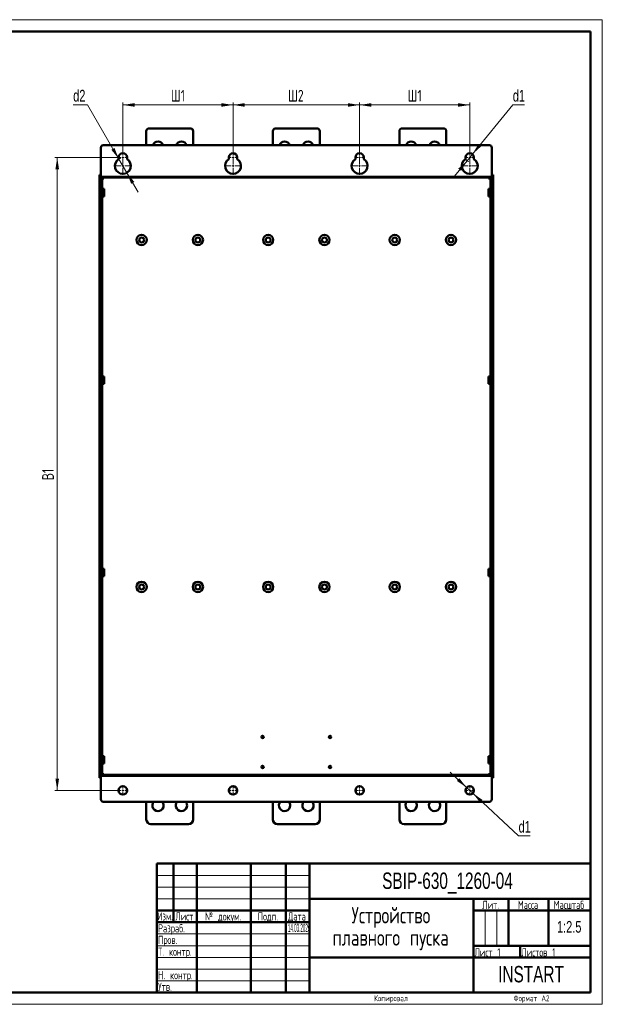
# Model space of a CAD drawing. Header units: millimetres. Extents: x 0 to 594, y 0 to 420.
# Tile 11 of 11: x 345 to 594, y 0 to 420. Entities that reach past the tile are written whole.
import ezdxf

# ---------------------------------------------------------------- set-up
doc = ezdxf.new("R2010")
doc.units = ezdxf.units.MM
doc.layers.add('ОСЕВЫЕ', color=7, linetype='Continuous')
doc.styles.add('SLDTEXTSTYLE0', font='TXT', dxfattribs={"width": 0.7, "bigfont": 'bigfont'})
doc.styles.add('SLDTEXTSTYLE1', font='TXT', dxfattribs={"width": 0.7})
doc.styles.add('SLDTEXTSTYLE2', font='TXT', dxfattribs={"width": 0.597433, "bigfont": 'bigfont'})
doc.styles.add('SLDTEXTSTYLE3', font='TXT', dxfattribs={"width": 0.628357, "bigfont": 'bigfont'})
doc.styles.add('SLDTEXTSTYLE4', font='TXT', dxfattribs={"width": 0.57744, "bigfont": 'bigfont'})
doc.styles.add('SLDTEXTSTYLE5', font='TXT', dxfattribs={"width": 0.326651})
doc.dimstyles.new('SLDDIMSTYLE0', dxfattribs={"dimtxt": 5, "dimasz": 5, "dimexe": 0, "dimexo": 0.0625, "dimgap": 1.25, "dimtad": 2, "dimdec": 1, "dimlfac": 2.5, "dimrnd": 1e-09, "dimzin": 12, "dimdsep": 46, "dimtxsty": 'SLDTEXTSTYLE1', "dimsah": 1, "dimcen": 0.09, "dimadec": 0, "dimazin": 3, "dimtfac": 1, "dimtdec": 3, "dimtofl": 0, "dimtmove": 0, "dimatfit": 3, "dimfxl": 0, "dimfrac": 2, "dimtolj": 1, "dimtzin": 12, "dimarcsym": 0})
doc.dimstyles.new('SLDDIMSTYLE1', dxfattribs={"dimtxt": 5, "dimasz": 5, "dimexe": 0, "dimexo": 0.0625, "dimgap": 1.25, "dimtad": 0, "dimtih": 1, "dimtoh": 1, "dimdec": 1, "dimlfac": 2.5, "dimrnd": 1e-09, "dimzin": 12, "dimdsep": 46, "dimtxsty": 'SLDTEXTSTYLE1', "dimsah": 1, "dimcen": 0, "dimadec": 0, "dimazin": 3, "dimtfac": 1, "dimtdec": 3, "dimtmove": 0, "dimatfit": 3, "dimfxl": 0, "dimfrac": 2, "dimtolj": 1, "dimtzin": 12, "dimarcsym": 0})
doc.dimstyles.new('SLDDIMSTYLE2', dxfattribs={"dimtxt": 5, "dimasz": 5, "dimexe": 0, "dimexo": 0.0625, "dimgap": 1.25, "dimtad": 0, "dimtih": 1, "dimtoh": 1, "dimdec": 1, "dimlfac": 2.5, "dimrnd": 1e-09, "dimzin": 12, "dimdsep": 46, "dimtxsty": 'SLDTEXTSTYLE1', "dimsah": 1, "dimcen": 0, "dimadec": 0, "dimazin": 3, "dimtfac": 1, "dimtdec": 3, "dimtmove": 0, "dimatfit": 3, "dimfxl": 0, "dimfrac": 2, "dimtolj": 1, "dimtzin": 12, "dimarcsym": 0})

# ---------------------------------------------------------------- blocks, each defined once
blk = doc.blocks.new('SW_NOTE_0')
at = {"color": 0, "linetype": 'Continuous', "lineweight": 0, "char_height": 7, "attachment_point": 2, "style": 'SLDTEXTSTYLE0'}
for s, insert in [('Устройство', (21.44, 9)), ('плавного пуска', (21.31, -0.5))]:
    blk.add_mtext(s, dxfattribs=dict(at, insert=insert))
blk = doc.blocks.new('_D_3')
at = {"color": 7, "linetype": 'Continuous', "lineweight": 0}
for p, q in [((387.23, 361.23), (360.44, 361.23)), ((361.44, 361.23), (361.44, 91.23)), ((387.23, 91.23), (360.44, 91.23))]:
    blk.add_line(p, q, dxfattribs=at)
at = {"color": 7, "linetype": 'Continuous', "lineweight": 18}
for points in [[(361.44, 361.23), (360.67, 356.23), (362.2, 356.23)], [(361.44, 91.23), (362.2, 96.23), (360.67, 96.23)]]:
    blk.add_solid(points, dxfattribs=at)
at = {"color": 7, "linetype": 'Continuous', "lineweight": 18, "insert": (354.99, 223.56), "char_height": 5, "attachment_point": 1, "rotation": 90, "style": 'SLDTEXTSTYLE0'}
blk.add_mtext('В1', dxfattribs=at)
blk = doc.blocks.new('_D_4')
at = {"color": 7, "linetype": 'Continuous', "lineweight": 0}
for p, q in [((389.44, 363.44), (389.44, 384.63)), ((389.44, 383.63), (436.44, 383.63)), ((436.44, 363.44), (436.44, 384.63))]:
    blk.add_line(p, q, dxfattribs=at)
at = {"color": 7, "linetype": 'Continuous', "lineweight": 18}
for points in [[(389.44, 383.63), (394.44, 382.86), (394.44, 384.4)], [(436.44, 383.63), (431.44, 384.4), (431.44, 382.86)]]:
    blk.add_solid(points, dxfattribs=at)
at = {"color": 7, "linetype": 'Continuous', "lineweight": 18, "insert": (409.91, 390.08), "char_height": 5, "attachment_point": 1, "style": 'SLDTEXTSTYLE0'}
blk.add_mtext('Ш1', dxfattribs=at)
blk = doc.blocks.new('_D_5')
at = {"color": 7, "linetype": 'Continuous', "lineweight": 0}
for p, q in [((436.44, 363.44), (436.44, 384.63)), ((436.44, 383.63), (490.44, 383.63)), ((490.44, 363.44), (490.44, 384.63))]:
    blk.add_line(p, q, dxfattribs=at)
at = {"color": 7, "linetype": 'Continuous', "lineweight": 18}
for points in [[(436.44, 383.63), (441.44, 382.86), (441.44, 384.4)], [(490.44, 383.63), (485.44, 384.4), (485.44, 382.86)]]:
    blk.add_solid(points, dxfattribs=at)
at = {"color": 7, "linetype": 'Continuous', "lineweight": 18, "insert": (459.88, 390.08), "char_height": 5, "attachment_point": 1, "style": 'SLDTEXTSTYLE0'}
blk.add_mtext('Ш2', dxfattribs=at)
blk = doc.blocks.new('_D_6')
at = {"color": 7, "linetype": 'Continuous', "lineweight": 0}
for p, q in [((490.44, 363.44), (490.44, 384.63)), ((490.44, 383.63), (537.44, 383.63)), ((537.44, 363.44), (537.44, 384.63))]:
    blk.add_line(p, q, dxfattribs=at)
at = {"color": 7, "linetype": 'Continuous', "lineweight": 18}
for points in [[(490.44, 383.63), (495.44, 382.86), (495.44, 384.4)], [(537.44, 383.63), (532.44, 384.4), (532.44, 382.86)]]:
    blk.add_solid(points, dxfattribs=at)
at = {"color": 7, "linetype": 'Continuous', "lineweight": 18, "insert": (510.91, 390.08), "char_height": 5, "attachment_point": 1, "style": 'SLDTEXTSTYLE0'}
blk.add_mtext('Ш1', dxfattribs=at)
blk = doc.blocks.new('_D_7')
at = {"color": 7, "linetype": 'Continuous', "lineweight": 0}
for p, q in [((536.12, 92.46), (529.09, 99.02)), ((536.12, 92.46), (538.75, 90)), ((538.75, 90), (558.28, 71.8)), ((558.28, 71.8), (563.25, 71.8))]:
    blk.add_line(p, q, dxfattribs=at)
at = {"color": 7, "linetype": 'Continuous', "lineweight": 18}
for points in [[(536.12, 92.46), (532.99, 96.43), (531.94, 95.31)], [(538.75, 90), (541.88, 86.03), (542.93, 87.16)]]:
    blk.add_solid(points, dxfattribs=at)
at = {"color": 7, "linetype": 'Continuous', "lineweight": 18, "insert": (558.28, 78.24), "char_height": 5, "attachment_point": 1, "style": 'SLDTEXTSTYLE1'}
blk.add_mtext('d1', dxfattribs=at)
blk = doc.blocks.new('_D_8')
at = {"color": 7, "linetype": 'Continuous', "lineweight": 0}
for p, q in [((538.58, 362.62), (555.82, 383.63)), ((555.82, 383.63), (560.8, 383.63)), ((536.29, 359.84), (538.58, 362.62)), ((536.29, 359.84), (530.19, 352.41))]:
    blk.add_line(p, q, dxfattribs=at)
at = {"color": 7, "linetype": 'Continuous', "lineweight": 18}
blk.add_arc((537.44, 361.23), 1.8, 180.3183, 259.6723, dxfattribs=at)
for points in [[(538.58, 362.62), (542.34, 366), (541.16, 366.98)], [(536.29, 359.84), (532.53, 356.46), (533.72, 355.49)]]:
    blk.add_solid(points, dxfattribs=at)
at = {"color": 7, "linetype": 'Continuous', "lineweight": 18, "insert": (555.82, 390.08), "char_height": 5, "attachment_point": 1, "style": 'SLDTEXTSTYLE1'}
blk.add_mtext('d1', dxfattribs=at)
blk = doc.blocks.new('_D_9')
at = {"color": 7, "linetype": 'Continuous', "lineweight": 0}
for p, q in [((374.28, 383.63), (368.24, 383.63)), ((387.72, 360.57), (374.28, 383.63)), ((391.15, 354.69), (387.72, 360.57)), ((391.15, 354.69), (395.99, 346.39))]:
    blk.add_line(p, q, dxfattribs=at)
at = {"color": 7, "linetype": 'Continuous', "lineweight": 18}
blk.add_arc((389.44, 357.63), 3.4, 103.8421, 121.7972, dxfattribs=at)
for points in [[(387.72, 360.57), (385.87, 365.28), (384.54, 364.5)], [(391.15, 354.69), (393, 349.99), (394.33, 350.76)]]:
    blk.add_solid(points, dxfattribs=at)
at = {"color": 7, "linetype": 'Continuous', "lineweight": 18, "insert": (368.24, 390.08), "char_height": 5, "attachment_point": 1, "style": 'SLDTEXTSTYLE1'}
blk.add_mtext('d2', dxfattribs=at)
blk = doc.blocks.new('SW_CENTERMARKSYMBOL_12')
at = {"color": 0, "linetype": 'Continuous', "lineweight": 18}
for p, q in [((-0.8, 0), (-2.2, 0)), ((0, 0), (-0.4, 0)), ((0, 0.8), (0, 2.2)), ((0, 0), (0, 0.4)), ((0, 0), (0, -0.4)), ((0, 0), (0.4, 0)), ((0.8, 0), (2.2, 0)), ((0, -0.8), (0, -2.2))]:
    blk.add_line(p, q, dxfattribs=at)
blk = doc.blocks.new('SW_CENTERMARKSYMBOL_13')
at = {"color": 0, "linetype": 'Continuous', "lineweight": 18}
for p, q in [((-0.8, 0), (-2.2, 0)), ((0, 0), (-0.4, 0)), ((0, 0.8), (0, 2.2)), ((0, 0), (0, 0.4)), ((0, 0), (0, -0.4)), ((0, 0), (0.4, 0)), ((0.8, 0), (2.2, 0)), ((0, -0.8), (0, -2.2))]:
    blk.add_line(p, q, dxfattribs=at)
blk = doc.blocks.new('SW_CENTERMARKSYMBOL_14')
at = {"color": 0, "linetype": 'Continuous', "lineweight": 18}
for p, q in [((-0.8, 0), (-2.2, 0)), ((0, 0), (-0.4, 0)), ((0, 0.8), (0, 2.2)), ((0, 0), (0, 0.4)), ((0, 0), (0, -0.4)), ((0, 0), (0.4, 0)), ((0.8, 0), (2.2, 0)), ((0, -0.8), (0, -2.2))]:
    blk.add_line(p, q, dxfattribs=at)
blk = doc.blocks.new('SW_CENTERMARKSYMBOL_15')
at = {"color": 0, "linetype": 'Continuous', "lineweight": 18}
for p, q in [((-0.8, 0), (-2.2, 0)), ((0, 0), (-0.4, 0)), ((0, 0.8), (0, 2.2)), ((0, 0), (0, 0.4)), ((0, 0), (0, -0.4)), ((0, 0), (0.4, 0)), ((0.8, 0), (2.2, 0)), ((0, -0.8), (0, -2.2))]:
    blk.add_line(p, q, dxfattribs=at)
blk = doc.blocks.new('SW_CENTERMARKSYMBOL_16')
at = {"color": 0, "linetype": 'Continuous', "lineweight": 18}
for p, q in [((-0.8, 0), (-2.2, 0)), ((0, 0), (-0.4, 0)), ((0, 0.8), (0, 2.2)), ((0, 0), (0, 0.4)), ((0, 0), (0, -0.4)), ((0, 0), (0.4, 0)), ((0.8, 0), (2.2, 0)), ((0, -0.8), (0, -2.2))]:
    blk.add_line(p, q, dxfattribs=at)
blk = doc.blocks.new('SW_CENTERMARKSYMBOL_17')
at = {"color": 0, "linetype": 'Continuous', "lineweight": 18}
for p, q in [((-0.8, 0), (-3.8, 0)), ((0, 0), (-0.4, 0)), ((0, 0.8), (0, 3.8)), ((0, 0), (0, 0.4)), ((0, 0), (0, -0.4)), ((0, 0), (0.4, 0)), ((0.8, 0), (3.8, 0)), ((0, -0.8), (0, -3.8))]:
    blk.add_line(p, q, dxfattribs=at)
blk = doc.blocks.new('SW_CENTERMARKSYMBOL_18')
at = {"color": 0, "linetype": 'Continuous', "lineweight": 18}
for p, q in [((-0.8, 0), (-2.2, 0)), ((0, 0), (-0.4, 0)), ((0, 0.8), (0, 2.2)), ((0, 0), (0, 0.4)), ((0, 0), (0, -0.4)), ((0, 0), (0.4, 0)), ((0.8, 0), (2.2, 0)), ((0, -0.8), (0, -2.2))]:
    blk.add_line(p, q, dxfattribs=at)
blk = doc.blocks.new('SW_CENTERMARKSYMBOL_19')
at = {"color": 0, "linetype": 'Continuous', "lineweight": 18}
for p, q in [((-0.8, 0), (-3.8, 0)), ((0, 0), (-0.4, 0)), ((0, 0.8), (0, 3.8)), ((0, 0), (0, 0.4)), ((0, 0), (0, -0.4)), ((0, 0), (0.4, 0)), ((0.8, 0), (3.8, 0)), ((0, -0.8), (0, -3.8))]:
    blk.add_line(p, q, dxfattribs=at)
blk = doc.blocks.new('SW_CENTERMARKSYMBOL_20')
at = {"color": 0, "linetype": 'Continuous', "lineweight": 18}
for p, q in [((-0.8, 0), (-2.2, 0)), ((0, 0), (-0.4, 0)), ((0, 0.8), (0, 2.2)), ((0, 0), (0, 0.4)), ((0, 0), (0, -0.4)), ((0, 0), (0.4, 0)), ((0.8, 0), (2.2, 0)), ((0, -0.8), (0, -2.2))]:
    blk.add_line(p, q, dxfattribs=at)
blk = doc.blocks.new('SW_CENTERMARKSYMBOL_21')
at = {"color": 0, "linetype": 'Continuous', "lineweight": 18}
for p, q in [((-0.8, 0), (-3.8, 0)), ((0, 0), (-0.4, 0)), ((0, 0.8), (0, 3.8)), ((0, 0), (0, 0.4)), ((0, 0), (0, -0.4)), ((0, 0), (0.4, 0)), ((0.8, 0), (3.8, 0)), ((0, -0.8), (0, -3.8))]:
    blk.add_line(p, q, dxfattribs=at)
blk = doc.blocks.new('SW_CENTERMARKSYMBOL_22')
at = {"color": 0, "linetype": 'Continuous', "lineweight": 18}
for p, q in [((-0.8, 0), (-2.2, 0)), ((0, 0), (-0.4, 0)), ((0, 0.8), (0, 2.2)), ((0, 0), (0, 0.4)), ((0, 0), (0, -0.4)), ((0, 0), (0.4, 0)), ((0.8, 0), (2.2, 0)), ((0, -0.8), (0, -2.2))]:
    blk.add_line(p, q, dxfattribs=at)
blk = doc.blocks.new('SW_CENTERMARKSYMBOL_23')
at = {"color": 0, "linetype": 'Continuous', "lineweight": 18}
for p, q in [((-0.8, 0), (-3.8, 0)), ((0, 0), (-0.4, 0)), ((0, 0.8), (0, 3.8)), ((0, 0), (0, 0.4)), ((0, 0), (0, -0.4)), ((0, 0), (0.4, 0)), ((0.8, 0), (3.8, 0)), ((0, -0.8), (0, -3.8))]:
    blk.add_line(p, q, dxfattribs=at)

msp = doc.modelspace()

# ---------------------------------------------------------------- linework, layer by layer
at = {"color": 7, "linetype": 'Continuous', "lineweight": 50}
for p, q in [((589, 415), (20, 415)), ((589, 5), (589, 415)), ((399.435, 372.431), (399.435, 366.431)), ((418.235, 373.631), (400.635, 373.631)), ((419.435, 366.431), (419.435, 372.431)), ((453.435, 372.431), (453.435, 366.431)), ((472.235, 373.631), (454.635, 373.631)), ((473.435, 366.431), (473.435, 372.431)), ((507.435, 372.431), (507.435, 366.431)), ((526.235, 373.631), (508.635, 373.631)), ((527.435, 366.431), (527.435, 372.431)), ((380.035, 365.431), (380.035, 353.231)), ((545.835, 366.431), (381.035, 366.431)), ((546.835, 353.231), (546.835, 365.431)), ((387.635, 360.516), (387.635, 361.231)), ((391.235, 361.231), (391.235, 360.516)), ((434.635, 360.516), (434.635, 361.231)), ((438.235, 361.231), (438.235, 360.516)), ((488.635, 360.516), (488.635, 361.231)), ((492.235, 361.231), (492.235, 360.516)), ((535.635, 360.516), (535.635, 361.231)), ((539.235, 361.231), (539.235, 360.516)), ((379.435, 353.831), (380.035, 353.831)), ((379.435, 353.831), (379.435, 96.631)), ((380.035, 96.631), (380.035, 353.831)), ((547.435, 353.831), (546.835, 353.831)), ((546.835, 353.831), (546.835, 96.631)), ((547.435, 96.631), (547.435, 353.831)), ((546.835, 352.631), (380.035, 352.631)), ((380.935, 352.131), (380.035, 352.131)), ((380.035, 351.831), (380.035, 98.631)), ((380.035, 351.831), (380.635, 351.831)), ((380.635, 352.131), (380.635, 351.831)), ((380.635, 351.831), (380.635, 98.631)), ((380.635, 351.831), (380.935, 351.831)), ((380.935, 351.831), (380.935, 352.131)), ((546.835, 352.131), (545.935, 352.131)), ((545.935, 352.131), (545.935, 351.831)), ((545.935, 351.831), (546.235, 351.831)), ((546.235, 351.831), (546.235, 352.131)), ((546.235, 98.631), (546.235, 351.831)), ((546.835, 351.831), (546.235, 351.831)), ((546.835, 98.631), (546.835, 351.831)), ((381.435, 347.811), (380.635, 347.811)), ((380.635, 344.651), (381.435, 344.651)), ((381.435, 344.651), (381.435, 347.811)), ((546.235, 347.811), (545.435, 347.811)), ((545.435, 347.811), (545.435, 346.231)), ((545.435, 346.231), (545.435, 344.651)), ((545.435, 344.651), (546.235, 344.651)), ((381.435, 267.811), (380.635, 267.811)), ((380.635, 264.651), (381.435, 264.651)), ((381.435, 264.651), (381.435, 267.811)), ((546.235, 267.811), (545.435, 267.811)), ((545.435, 267.811), (545.435, 266.231)), ((545.435, 266.231), (545.435, 264.651)), ((545.435, 264.651), (546.235, 264.651)), ((381.435, 185.811), (380.635, 185.811)), ((381.435, 182.651), (381.435, 185.811)), ((546.235, 185.811), (545.435, 185.811)), ((545.435, 185.811), (545.435, 184.231)), ((380.635, 182.651), (381.435, 182.651)), ((545.435, 184.231), (545.435, 182.651)), ((545.435, 182.651), (546.235, 182.651)), ((381.435, 105.811), (380.635, 105.811)), ((381.435, 102.651), (381.435, 105.811)), ((546.235, 105.811), (545.435, 105.811)), ((545.435, 105.811), (545.435, 104.231)), ((380.635, 102.651), (381.435, 102.651)), ((545.435, 104.231), (545.435, 102.651)), ((545.435, 102.651), (546.235, 102.651)), ((379.435, 96.631), (380.035, 96.631)), ((380.035, 98.631), (380.635, 98.631)), ((380.035, 98.331), (380.935, 98.331)), ((380.035, 97.831), (546.835, 97.831)), ((380.035, 97.231), (380.035, 87.431)), ((380.635, 98.631), (380.635, 98.331)), ((380.935, 98.631), (380.635, 98.631)), ((380.935, 98.331), (380.935, 98.631)), ((545.935, 98.631), (545.935, 98.331)), ((546.235, 98.631), (545.935, 98.631)), ((545.935, 98.331), (546.835, 98.331)), ((546.235, 98.331), (546.235, 98.631)), ((546.835, 98.631), (546.235, 98.631)), ((546.835, 87.431), (546.835, 97.231)), ((547.435, 96.631), (546.835, 96.631)), ((381.035, 86.431), (545.835, 86.431)), ((399.435, 78.831), (399.435, 86.431)), ((419.435, 86.431), (419.435, 78.831)), ((453.435, 78.831), (453.435, 86.431)), ((473.435, 86.431), (473.435, 78.831)), ((507.435, 78.831), (507.435, 86.431)), ((527.435, 86.431), (527.435, 78.831)), ((417.435, 76.831), (401.435, 76.831)), ((471.435, 76.831), (455.435, 76.831)), ((525.435, 76.831), (509.435, 76.831)), ((404, 60), (589, 60)), ((404, 60), (404, 5)), ((411, 35), (411, 60)), ((421, 60), (421, 5)), ((444, 60), (444, 5)), ((459, 60), (459, 5)), ((469, 60), (469, 5)), ((469, 45), (589, 45)), ((539, 45), (539, 5)), ((554, 45), (554, 25)), ((571, 45), (571, 25)), ((404, 40), (469, 40)), ((539, 40), (589, 40)), ((404, 35), (469, 35)), ((539, 25), (589, 25)), ((559, 25), (559, 20)), ((469, 20), (589, 20)), ((20, 5), (589, 5))]:
    msp.add_line(p, q, dxfattribs=at)
at = {"color": 9, "linetype": 'Continuous', "lineweight": 18}
for p, q in [((546.835, 353.231), (380.035, 353.231)), ((380.035, 97.231), (546.835, 97.231))]:
    msp.add_line(p, q, dxfattribs=at)
at = {"color": 7, "linetype": 'Continuous', "lineweight": 18}
for p, q in [((404, 55), (469, 55)), ((404, 50), (469, 50)), ((404, 45), (469, 45)), ((544, 40), (544, 25)), ((549, 40), (549, 25)), ((404, 30), (469, 30)), ((404, 25), (469, 25)), ((404, 20), (469, 20)), ((404, 15), (469, 15)), ((404, 10), (469, 10))]:
    msp.add_line(p, q, dxfattribs=at)
at = {"color": 7, "linetype": 'Continuous', "lineweight": 50}
for centre, radius in [((397.435, 326.031), 2.2), ((421.435, 326.031), 2.2), ((451.435, 326.031), 2.2), ((475.435, 326.031), 2.2), ((505.435, 326.031), 2.2), ((529.435, 326.031), 2.2), ((397.435, 326.031), 1.04), ((421.435, 326.031), 1.04), ((451.435, 326.031), 1.04), ((475.435, 326.031), 1.04), ((505.435, 326.031), 1.04), ((529.435, 326.031), 1.04), ((397.435, 178.031), 2.2), ((397.435, 178.031), 1.04), ((421.435, 178.031), 2.2), ((421.435, 178.031), 1.04), ((451.435, 178.031), 2.2), ((451.435, 178.031), 1.04), ((475.435, 178.031), 2.2), ((475.435, 178.031), 1.04), ((505.435, 178.031), 2.2), ((505.435, 178.031), 1.04), ((529.435, 178.031), 2.2), ((529.435, 178.031), 1.04), ((449.035, 114.031), 0.5), ((477.835, 114.031), 0.5), ((449.035, 101.231), 0.5), ((477.835, 101.231), 0.5), ((389.435, 91.231), 1.8), ((436.435, 91.231), 1.8), ((490.435, 91.231), 1.8), ((537.435, 91.231), 1.8)]:
    msp.add_circle(centre, radius, dxfattribs=at)
for centre, radius, start, end in [((400.635, 372.431), 1.2, 90, 180), ((418.235, 372.431), 1.2, 0, 90), ((454.635, 372.431), 1.2, 90, 180), ((472.235, 372.431), 1.2, 0, 90), ((508.635, 372.431), 1.2, 90, 180), ((526.235, 372.431), 1.2, 0, 90), ((381.035, 365.431), 1, 90, 180), ((404.435, 365.631), 2.4, 19.47122, 160.52878), ((414.435, 365.631), 2.4, 19.47122, 160.52878), ((458.435, 365.631), 2.4, 19.47122, 160.52878), ((468.435, 365.631), 2.4, 19.47122, 160.52878), ((512.435, 365.631), 2.4, 19.47122, 160.52878), ((522.435, 365.631), 2.4, 19.47122, 160.52878), ((545.835, 365.431), 1, 0, 90), ((389.435, 361.231), 1.8, 0, 180), ((436.435, 361.231), 1.8, 0, 180), ((490.435, 361.231), 1.8, 0, 180), ((537.435, 361.231), 1.8, 360, 180), ((389.435, 357.631), 3.4, 121.96572, 58.03428), ((436.435, 357.631), 3.4, 121.96572, 58.03428), ((490.435, 357.631), 3.4, 121.96572, 58.03428), ((537.435, 357.631), 3.4, 121.96572, 58.03428), ((381.035, 87.431), 1, 180, 270), ((404.435, 84.831), 2.4, 138.18969, 0), ((404.435, 84.831), 2.4, 0, 41.81031), ((414.435, 84.831), 2.4, 138.18969, 0), ((414.435, 84.831), 2.4, 0, 41.81031), ((458.435, 84.831), 2.4, 138.18969, 0), ((458.435, 84.831), 2.4, 0, 41.81031), ((468.435, 84.831), 2.4, 138.18969, 0), ((468.435, 84.831), 2.4, 0, 41.81031), ((512.435, 84.831), 2.4, 138.18969, 0), ((512.435, 84.831), 2.4, 0, 41.81031), ((522.435, 84.831), 2.4, 138.18969, 0), ((522.435, 84.831), 2.4, 0, 41.81031), ((545.835, 87.431), 1, 270, 0), ((401.435, 78.831), 2, 180, 270), ((417.435, 78.831), 2, 270, 0), ((455.435, 78.831), 2, 180, 270), ((471.435, 78.831), 2, 270, 0), ((509.435, 78.831), 2, 180, 270), ((525.435, 78.831), 2, 270, 0)]:
    msp.add_arc(centre, radius, start, end, dxfattribs=at)
at = {"layer": 'ОСЕВЫЕ', "lineweight": 18}
for p, q in [((0, 420), (594, 420)), ((594, 420), (594, 0)), ((0, 0), (594, 0))]:
    msp.add_line(p, q, dxfattribs=at)

# ---------------------------------------------------------------- block references
at = {"color": 7, "linetype": 'Continuous', "lineweight": 0}
for name, p in [('SW_CENTERMARKSYMBOL_17', (389.435, 357.631)), ('SW_CENTERMARKSYMBOL_16', (389.435, 361.231)), ('SW_CENTERMARKSYMBOL_19', (436.435, 357.631)), ('SW_CENTERMARKSYMBOL_18', (436.435, 361.231)), ('SW_CENTERMARKSYMBOL_21', (490.435, 357.631)), ('SW_CENTERMARKSYMBOL_20', (490.435, 361.231)), ('SW_CENTERMARKSYMBOL_23', (537.435, 357.631)), ('SW_CENTERMARKSYMBOL_22', (537.435, 361.231)), ('SW_CENTERMARKSYMBOL_12', (389.435, 91.231)), ('SW_CENTERMARKSYMBOL_13', (436.435, 91.231)), ('SW_CENTERMARKSYMBOL_14', (490.435, 91.231)), ('SW_CENTERMARKSYMBOL_15', (537.435, 91.231)), ('SW_NOTE_0', (482.368, 32.494))]:
    msp.add_blockref(name, p, dxfattribs=at)

# ---------------------------------------------------------------- texts
for s, insert, char_height, attachment_point, style in [('SBIP-630_1260-04', (527.939, 56.22), 7, 2, 'SLDTEXTSTYLE1'), ('Лит.', (546.353, 44.18), 3.5, 2, 'SLDTEXTSTYLE0'), ('Масса', (562.306, 44.18), 3.5, 2, 'SLDTEXTSTYLE0'), ('Масштаб', (579.754, 44.18), 3.5, 2, 'SLDTEXTSTYLE0'), ('Изм.', (407.452, 39.236), 3.5, 2, 'SLDTEXTSTYLE4'), ('Лист', (415.656, 39.236), 3.5, 2, 'SLDTEXTSTYLE3'), ('№ докум.', (432.184, 39.236), 3.5, 2, 'SLDTEXTSTYLE0'), ('Подп.', (451.324, 39.236), 3.5, 2, 'SLDTEXTSTYLE0'), ('Дата', (463.689, 39.236), 3.5, 2, 'SLDTEXTSTYLE2'), ('Разраб.', (404.447, 34.18), 3.5, 1, 'SLDTEXTSTYLE0'), ('14.03.2025', (459.858, 34.34), 3.5, 1, 'SLDTEXTSTYLE5'), ('1:2.5', (579.875, 35.546), 5, 2, 'SLDTEXTSTYLE1'), ('Пров.', (404.447, 29.236), 3.5, 1, 'SLDTEXTSTYLE0'), ('Т. контр.', (404.447, 24.18), 3.5, 1, 'SLDTEXTSTYLE0'), ('Лист 1', (539.447, 23.93), 3.5, 1, 'SLDTEXTSTYLE0'), ('Листов 1', (559.447, 23.93), 3.5, 1, 'SLDTEXTSTYLE0'), ('Н. контр.', (404.447, 14.18), 3.5, 1, 'SLDTEXTSTYLE0'), ('INSTART', (563.584, 16.355), 7, 2, 'SLDTEXTSTYLE1'), ('Утв.', (404.447, 9.236), 3.5, 1, 'SLDTEXTSTYLE0'), ('Копировал', (503.804, 3.817), 2.5, 2, 'SLDTEXTSTYLE0'), ('Формат А2', (563.794, 3.817), 2.5, 2, 'SLDTEXTSTYLE0')]:
    msp.add_mtext(s, dxfattribs=dict(at, insert=insert, char_height=char_height, attachment_point=attachment_point, style=style))

# ---------------------------------------------------------------- dimensions: what is measured, and where the dimension line sits
at = {"color": 7, "linetype": 'Continuous', "lineweight": 18}
for p1, p2, text, dimstyle, picture, middle in [((387.723, 360.569), (391.147, 354.694), 'd2', 'SLDDIMSTYLE2', '_D_9', (371.262, 387.447)), ((538.577, 362.623), (536.293, 359.84), 'd1', 'SLDDIMSTYLE1', '_D_8', (558.309, 387.447)), ((538.752, 90.004), (536.119, 92.459), 'd1', 'SLDDIMSTYLE1', '_D_7', (560.766, 75.615))]:
    dim = msp.add_diameter_dim_2p(p1=p1, p2=p2, text=text, dimstyle=dimstyle, override={"dimpost": '<>'}, dxfattribs=at)
    dim.commit()
    dim.dimension.update_dxf_attribs({"geometry": picture, "text_midpoint": middle, "dimtype": 163})
for base, p1, p2, text, picture, middle in [((436.435, 383.631), (389.435, 363.431), (436.435, 363.431), 'Ш1', '_D_4', (412.935, 383.631)), ((490.435, 383.631), (436.435, 363.431), (490.435, 363.431), 'Ш2', '_D_5', (463.435, 383.631)), ((537.435, 383.631), (490.435, 363.431), (537.435, 363.431), 'Ш1', '_D_6', (513.935, 383.631))]:
    dim = msp.add_linear_dim(base=base, p1=p1, p2=p2, text=text, dimstyle='SLDDIMSTYLE0', dxfattribs=at)
    dim.commit()
    dim.dimension.update_dxf_attribs({"geometry": picture, "text_midpoint": middle, "dimtype": 160})
dim = msp.add_linear_dim(base=(361.435, 91.231), p1=(387.235, 361.231), p2=(387.235, 91.231), angle=90, text='В1', dimstyle='SLDDIMSTYLE0', dxfattribs=at)
dim.commit()
dim.dimension.update_dxf_attribs({"geometry": '_D_3', "text_midpoint": (361.435, 226.231), "dimtype": 160})

doc.saveas('drawing.dxf')
